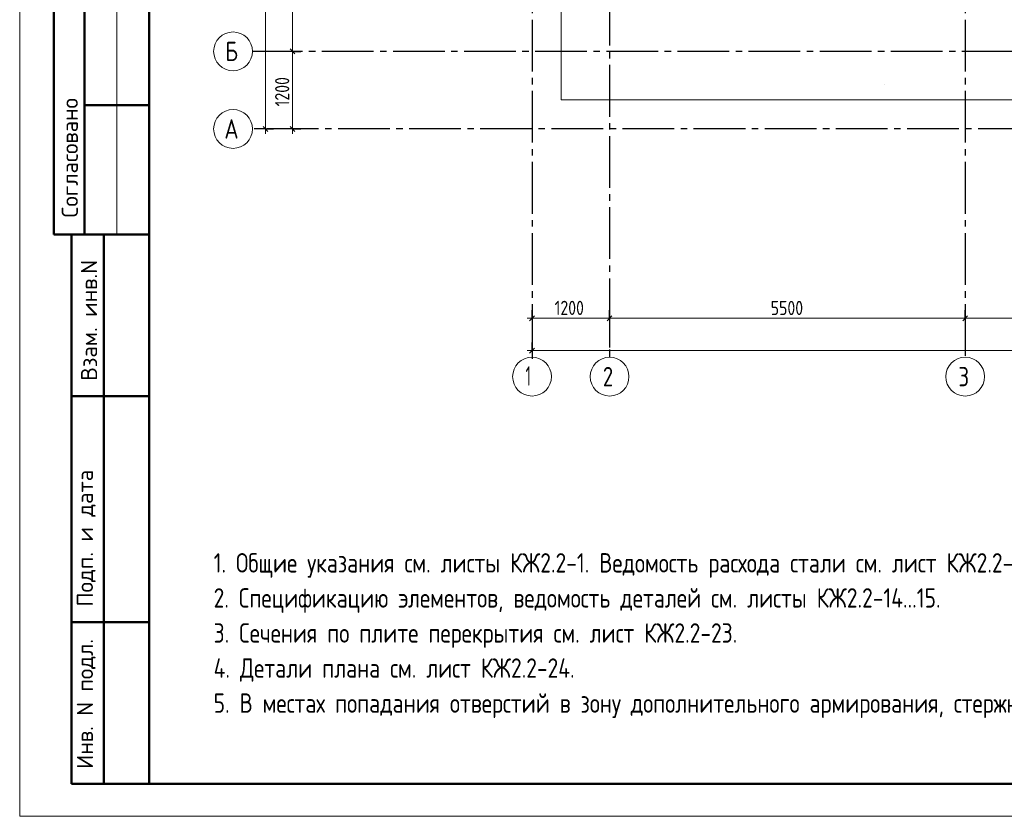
# Model space of a CAD drawing. Header units: millimetres. Extents: x 0 to 43617, y 0 to 59400.
# Tile 1 of 41: x 0 to 15229, y 0 to 12320. Entities that reach past the tile are written whole.
import ezdxf

# ---------------------------------------------------------------- set-up
doc = ezdxf.new("R2010")
doc.units = ezdxf.units.MM
doc.linetypes.add('______5', pattern=[1100, 800, -100, 100, -100])
doc.layers.add('Standard', color=7, linetype='Continuous', lineweight=25)
doc.layers.add('Оси', color=40, linetype='______5', lineweight=18)
doc.styles.add('GOST 2.304-81', font='txt')
doc.styles.add('ISOCPEUR', font='txt')

msp = doc.modelspace()

# ---------------------------------------------------------------- linework, layer by layer
at = {"layer": 'Standard', "color": 7, "linetype": 'Continuous', "lineweight": 50, "transparency": 33554687}
for p, q in [((527, 15500), (527, 9000)), ((527, 15500), (527, 9000)), ((1000, 15500), (1000, 9000)), ((2000, 11000), (1000, 11000)), ((0, 9000), (6, 9000)), ((527, 9000), (2000, 9000)), ((800, 500), (800, 9000)), ((800, 500), (800, 9000)), ((1300, 500), (1300, 9000)), ((800, 6500), (2000, 6500)), ((800, 3000), (2000, 3000)), ((2000, 500), (800, 500))]:
    msp.add_line(p, q, dxfattribs=at)
at = {"layer": 'Standard', "color": 7, "linetype": 'Continuous', "lineweight": 13, "transparency": 33554687}
for p, q in [((1500, 15500), (1500, 9000)), ((3802, 10630), (3802, 10555)), ((4221, 10630), (4221, 10555)), ((7924, 7702), (7849, 7702)), ((7924, 7702), (9124, 7702)), ((14624, 7702), (16324, 7702)), ((7924, 7202), (7849, 7202)), ((32974, 7202), (7924, 7202))]:
    msp.add_line(p, q, dxfattribs=at)
at = {"layer": 'Standard', "color": 251, "linetype": 'Continuous', "lineweight": -3, "true_color": 0x656565, "transparency": 33554687}
for p, q in [((4221, 11830), (4096, 11830)), ((4221, 11830), (4346, 11830)), ((4221, 11830), (4221, 11830)), ((3802, 10630), (3677, 10630)), ((3802, 10630), (3700, 10630)), ((3802, 10630), (3927, 10630)), ((4221, 10630), (4096, 10630)), ((4221, 10630), (4346, 10630)), ((4221, 10630), (4221, 10630)), ((7924, 7702), (7924, 7827)), ((9124, 7702), (9124, 7827)), ((14624, 7702), (14624, 7827)), ((7924, 7702), (7924, 7577)), ((7924, 7702), (7924, 7250)), ((9124, 7702), (9124, 7577)), ((9124, 7702), (9124, 7250)), ((14624, 7702), (14624, 7577)), ((7924, 7202), (7924, 7327)), ((7924, 7202), (7924, 7077)), ((7924, 7202), (7924, 7152))]:
    msp.add_line(p, q, dxfattribs=at)
at = {"layer": 'Standard', "color": 7, "linetype": 'Continuous', "lineweight": 25, "transparency": 33554687}
for p, q in [((4258, 11792), (4183, 11868)), ((3839, 10592), (3764, 10668)), ((4258, 10592), (4183, 10668)), ((7886, 7665), (7961, 7740)), ((9086, 7665), (9161, 7740)), ((14586, 7665), (14661, 7740)), ((7961, 7240), (7886, 7165))]:
    msp.add_line(p, q, dxfattribs=at)
at = {"layer": 'Standard', "color": 7, "linetype": 'Continuous', "lineweight": 13, "transparency": 33554687}
msp.add_lwpolyline([(0, 0), (42000, 0), (42000, 59400), (0, 59400), (0, 0)], close=True, dxfattribs=at)
at = {"layer": 'Standard', "color": 7, "linetype": 'Continuous', "lineweight": 50, "transparency": 33554687}
msp.add_lwpolyline([(2000, 58900), (41500, 58900), (41500, 500), (2000, 500), (2000, 58900)], close=True, dxfattribs=at)
at = {"layer": 'Standard', "color": 254, "linetype": 'Continuous', "lineweight": 13, "true_color": 0xc4c4ff, "transparency": 33554687}
msp.add_lwpolyline([(8374, 11080), (33142, 11080), (33142, 57288), (8374, 57288), (8374, 11080)], dxfattribs=at)
at = {"layer": 'Standard', "color": 7, "linetype": 'Continuous', "lineweight": 13, "transparency": 33554687}
for points in [[(3802, 10630), (3802, 33447), (3802, 33447), (3802, 57120)], [(4221, 11830), (4221, 15419), (4221, 15419), (4221, 17330)], [(4221, 10630), (4221, 10920), (4221, 10920), (4221, 11830)], [(9124, 7702), (10550, 7702), (10550, 7702), (14624, 7702)]]:
    msp.add_lwpolyline(points, dxfattribs=at)
at = {"layer": 'Standard', "color": 251, "linetype": 'Continuous', "lineweight": -3, "true_color": 0x656565, "transparency": 33554687}
msp.add_lwpolyline([(14624, 7702), (14624, 7615), (14624, 7615), (14624, 7250)], dxfattribs=at)
at = {"layer": 'Оси', "color": 8, "linetype": '______5', "lineweight": -3, "transparency": 33554687}
for p, q in [((9124, 57820), (9124, 7100)), ((7924, 57420), (7924, 7100)), ((14624, 57420), (14624, 7100)), ((34074, 11830), (3600, 11830)), ((13376, 11324), (13376, 11324)), ((13376, 11324), (13376, 11324)), ((33224, 10630), (3600, 10630))]:
    msp.add_line(p, q, dxfattribs=at)
at = {"layer": 'Оси', "color": 7, "linetype": 'Continuous', "lineweight": 13, "transparency": 33554687}
for centre in [(3300, 11830), (3300, 10630), (7924, 6800), (9124, 6800), (14624, 6800)]:
    msp.add_circle(centre, 300, dxfattribs=at)

# ---------------------------------------------------------------- texts
at = {"layer": 'Standard', "color": 7, "linetype": 'Continuous', "lineweight": 25, "transparency": 33554687, "insert": (4170, 10980), "char_height": 220, "width": 625.74, "attachment_point": 7, "rotation": 90, "style": 'GOST 2.304-81'}
msp.add_mtext('1200', dxfattribs=at)
at = {"layer": 'Standard', "color": 7, "linetype": 'Continuous', "lineweight": 50, "transparency": 33554687, "char_height": 250, "attachment_point": 7, "rotation": 90, "style": 'ISOCPEUR'}
for s, insert, width in [('\\A1;{\\fISOCPEUR|i0|b0;\\H250.000000;\\W1.000000;\\C7;Согласовано}\\P', (900, 9261), 2071.88), ('\\A1;{\\fISOCPEUR|i0|b0;\\H250.000000;\\W1.000000;\\C7;Взам. инв.N}\\P', (1198, 6736), 1909.1), ('\\A1;{\\fISOCPEUR|i0|b0;\\H250.000000;\\W1.000000;\\C7;Подп. и дата}\\P', (1174, 3242), 2197.06), ('\\A1;{\\fISOCPEUR|i0|b0;\\H250.000000;\\W1.000000;\\C7;Инв. N подл.}\\P', (1174, 734), 2021.79)]:
    msp.add_mtext(s, dxfattribs=dict(at, insert=insert, width=width))
at = {"layer": 'Standard', "color": 7, "linetype": 'Continuous', "lineweight": 25, "transparency": 33554687, "char_height": 220, "attachment_point": 7, "style": 'GOST 2.304-81'}
for s, insert, width in [('1200', (8274, 7753), 625.74), ('5500', (11616, 7752), 641.48)]:
    msp.add_mtext(s, dxfattribs=dict(at, insert=insert, width=width))
at = {"layer": 'Standard', "color": 7, "linetype": 'Continuous', "lineweight": 13, "transparency": 33554687, "insert": (3000, 4070), "char_height": 300, "width": 24680.25, "attachment_point": 1, "line_spacing_factor": 1.084337}
msp.add_mtext('\\A1;{\\fGOST 2.304-81|i0|b0;\\H300.000000;\\W1.000000;\\C7;1. Общие указания см. листы КЖ2.2-1. Ведомость расхода стали см. лист КЖ2.2-14.}\\P{\\fGOST 2.304-81|i0|b0;\\H300.000000;\\W1.000000;\\C7;2. Спецификацию элементов, ведомость деталей см. листы КЖ2.2-14...15.}\\P{\\fGOST 2.304-81|i0|b0;\\H300.000000;\\W1.000000;\\C7;3. Сечения по плите перекрытия см. лист КЖ2.2-23.}\\P{\\fGOST 2.304-81|i0|b0;\\H300.000000;\\W1.000000;\\C7;4. Детали плана см. лист КЖ2.2-24.}\\P{\\fGOST 2.304-81|i0|b0;\\H300.000000;\\W1.000000;\\C7;5. В местах попадания отверстий в зону дополнительного армирования, стержни арматуры раздвинуть либо отогнцть по месту.}\\P', dxfattribs=at)
at = {"layer": 'Оси', "color": 7, "linetype": 'Continuous', "lineweight": 25, "transparency": 33554687, "char_height": 300, "attachment_point": 7, "style": 'ISOCPEUR'}
for s, insert, width in [('\\W0.80;Б', (3180, 11680), 359.83), ('\\W0.82;А', (3165, 10480), 392.65), ('\\W0.56;1', (7824, 6660), 233.32), ('\\W0.78;2', (9019, 6650), 326.41), ('\\W0.78;3', (14519, 6650), 326.41)]:
    msp.add_mtext(s, dxfattribs=dict(at, insert=insert, width=width))

doc.saveas('drawing.dxf')
